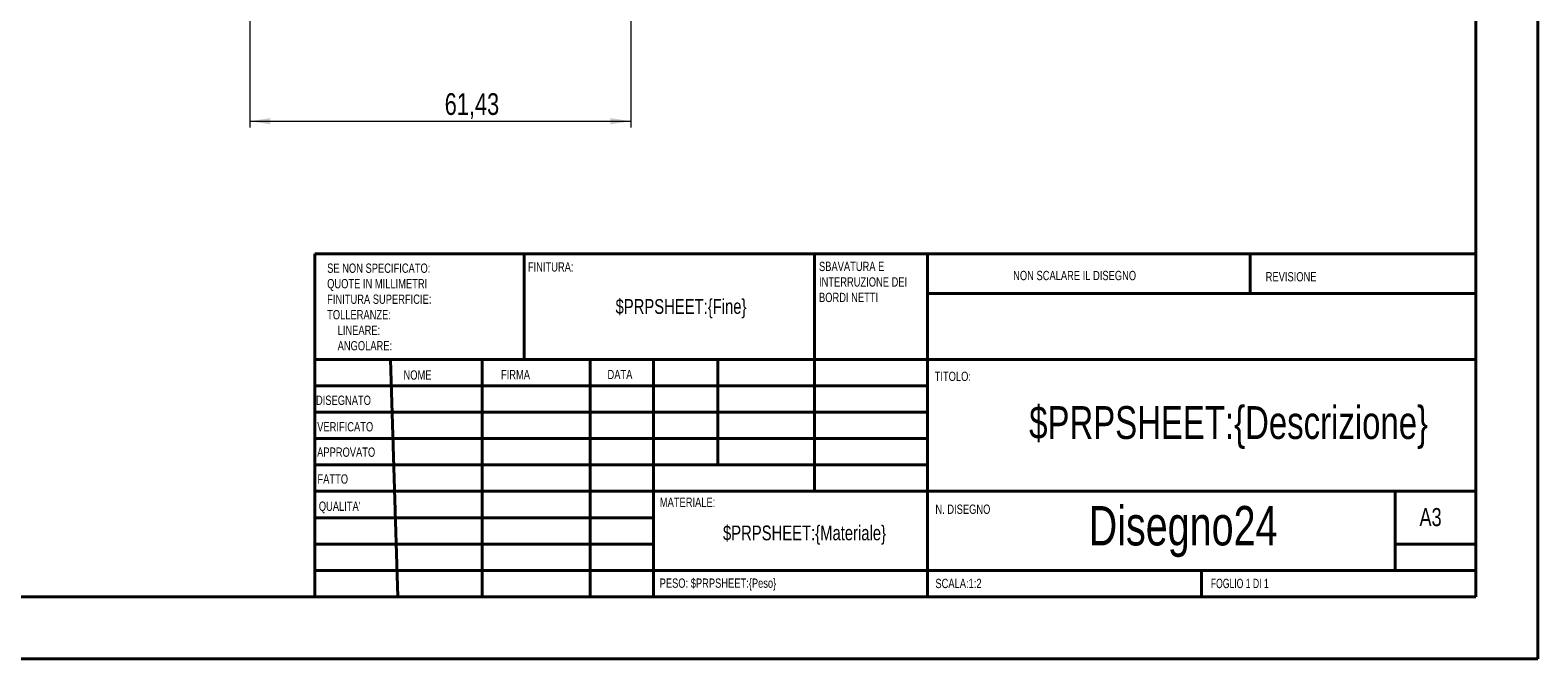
# Model space of a CAD drawing. Header units: millimetres. Extents: x 0 to 420, y 0 to 297.
# Tile 3 of 4: x 177 to 420, y 0 to 102. Entities that reach past the tile are written whole.
import ezdxf

# ---------------------------------------------------------------- set-up
doc = ezdxf.new("R2010")
doc.units = ezdxf.units.MM
doc.styles.add('SLDTEXTSTYLE1', font='TXT', dxfattribs={"width": 0.75})
doc.styles.add('SLDTEXTSTYLE2', font='TXT', dxfattribs={"width": 0.692308})
doc.dimstyles.new('SLDDIMSTYLE2', dxfattribs={"dimtxt": 3.5, "dimasz": 3.302, "dimexe": 0, "dimexo": 0.0625, "dimgap": 0.875, "dimtad": 1, "dimrnd": 1e-09, "dimzin": 12, "dimdsep": 46, "dimtxsty": 'SLDTEXTSTYLE1', "dimsah": 1, "dimcen": 0.09, "dimadec": 0, "dimazin": 3, "dimtfac": 1, "dimtofl": 0, "dimtmove": 0, "dimatfit": 3, "dimfxl": 0, "dimfrac": 2, "dimtolj": 1, "dimtzin": 12, "dimarcsym": 0})

# ---------------------------------------------------------------- blocks, each defined once
blk = doc.blocks.new('SW_NOTE_1')
at = {"color": 0, "linetype": 'Continuous', "lineweight": 0, "char_height": 1.5, "attachment_point": 1, "style": 'SLDTEXTSTYLE1'}
for s, insert in [('SBAVATURA E', (0, 1.93)), ('INTERRUZIONE DEI', (0, -0.57)), ('BORDI NETTI', (0, -3.07))]:
    blk.add_mtext(s, dxfattribs=dict(at, insert=insert))
blk = doc.blocks.new('SW_NOTE_2')
at = {"color": 0, "linetype": 'Continuous', "lineweight": 0, "char_height": 1.5, "attachment_point": 1, "style": 'SLDTEXTSTYLE1'}
for s, insert in [('SE NON SPECIFICATO:', (0, 1.93)), ('QUOTE IN MILLIMETRI', (0, -0.57)), ('FINITURA SUPERFICIE:', (0, -3.07)), ('TOLLERANZE:', (0, -5.57)), ('LINEARE:', (1.69, -8.07)), ('ANGOLARE:', (1.69, -10.57))]:
    blk.add_mtext(s, dxfattribs=dict(at, insert=insert))
blk = doc.blocks.new('_D_4')
at = {"color": 7, "linetype": 'Continuous', "lineweight": 0}
for p, q in [((212.42, 115.23), (212.42, 85.87)), ((273.85, 115.23), (273.85, 85.87)), ((212.42, 86.87), (273.85, 86.87))]:
    blk.add_line(p, q, dxfattribs=at)
for points in [[(212.42, 86.87), (215.72, 86.36), (215.72, 87.37)], [(273.85, 86.87), (270.55, 87.37), (270.55, 86.36)]]:
    blk.add_solid(points, dxfattribs=at)
at = {"color": 7, "linetype": 'Continuous', "lineweight": 0, "insert": (243.84, 91.38), "char_height": 3.5, "attachment_point": 1, "style": 'SLDTEXTSTYLE1'}
blk.add_mtext('61,43', dxfattribs=at)

msp = doc.modelspace()

# ---------------------------------------------------------------- linework, layer by layer
at = {"color": 7, "linetype": 'Continuous', "lineweight": 40}
for p, q in [((420.0788436, 0.2147802), (420.0788436, 297.2147802)), ((410.0788436, 287.2147802), (410.0788436, 10.2147802)), ((222.8788436, 65.4647802), (410.0788436, 65.4647802)), ((222.8788436, 65.4647802), (222.8788436, 10.2147802)), ((256.6788436, 48.4647802), (256.6788436, 65.4647802)), ((303.4788436, 65.4647802), (303.4788436, 27.2147802)), ((321.6788436, 65.4647802), (321.6788436, 10.2147802)), ((373.6788436, 59.0897802), (373.6788436, 65.4647802)), ((410.0788436, 59.0897802), (321.6788436, 59.0897802)), ((410.0788436, 48.4647802), (222.8788436, 48.4647802)), ((235.0943545, 48.4647802), (236.3115906, 10.2147802)), ((249.869796, 48.4647802), (249.869796, 10.2147802)), ((267.2777697, 48.4647802), (267.2777697, 10.2147802)), ((277.4788436, 10.2147802), (277.4788436, 48.4647802)), ((287.8788436, 31.4647802), (287.8788436, 48.4647802)), ((321.6788436, 44.2147802), (222.8788436, 44.2147802)), ((321.6788436, 39.9647802), (222.8788436, 39.9647802)), ((321.6788436, 35.7147802), (222.8788436, 35.7147802)), ((321.6788436, 31.4647802), (222.8788436, 31.4647802)), ((277.4788436, 27.2147802), (222.8788436, 27.2147802)), ((277.4788436, 27.2147802), (410.0788436, 27.2147802)), ((397.0788436, 14.4647802), (397.0788436, 27.2147802)), ((277.4788436, 22.9647082), (222.8788436, 22.9647082)), ((277.4788436, 18.7147802), (222.8788436, 18.7147802)), ((410.0788436, 18.7147802), (397.0788436, 18.7147802)), ((222.8788436, 14.4647802), (410.0788436, 14.4647802)), ((365.8788436, 10.2147802), (365.8788436, 14.4647802)), ((25.0788436, 10.2147802), (410.0788436, 10.2147802)), ((0.0788436, 0.2147802), (420.0788436, 0.2147802))]:
    msp.add_line(p, q, dxfattribs=at)

# ---------------------------------------------------------------- block references
at = {"color": 7, "linetype": 'Continuous', "lineweight": 0}
for name, p in [('SW_NOTE_2', (224.8926211, 61.9992774)), ('SW_NOTE_1', (304.1880593, 62.2842698))]:
    msp.add_blockref(name, p, dxfattribs=at)

# ---------------------------------------------------------------- texts
for s, insert, char_height, attachment_point, style in [('FINITURA:', (257.2501357, 64.1340522), 1.5, 1, 'SLDTEXTSTYLE1'), ('NON SCALARE IL DISEGNO', (335.4934841, 62.7477737), 1.5, 1, 'SLDTEXTSTYLE1'), ('REVISIONE', (376.2064253, 62.5496888), 1.5, 1, 'SLDTEXTSTYLE1'), ('$PRPSHEET:\\{Fine\\}', (281.9404768, 58.1959507), 2.38125, 2, 'SLDTEXTSTYLE1'), ('NOME', (237.2010828, 46.7162628), 1.5, 1, 'SLDTEXTSTYLE1'), ('FIRMA', (252.9124311, 46.7765365), 1.5, 1, 'SLDTEXTSTYLE1'), ('DATA', (270.0935455, 46.7909594), 1.5, 1, 'SLDTEXTSTYLE1'), ('TITOLO:', (322.8350305, 46.4931144), 1.5, 1, 'SLDTEXTSTYLE1'), ('DISEGNATO', (223.0909928, 42.644495), 1.5, 1, 'SLDTEXTSTYLE1'), ('$PRPSHEET:\\{Descrizione\\}', (370.2267594, 40.9437497), 5.291666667, 2, 'SLDTEXTSTYLE1'), ('VERIFICATO', (223.2893124, 38.3691873), 1.5, 1, 'SLDTEXTSTYLE1'), ('APPROVATO', (223.280566, 34.2790762), 1.5, 1, 'SLDTEXTSTYLE1'), ('FATTO', (223.3340301, 29.9484848), 1.5, 1, 'SLDTEXTSTYLE1'), ("QUALITA'", (223.5478864, 25.5644294), 1.5, 1, 'SLDTEXTSTYLE1'), ('MATERIALE:', (278.5247059, 26.2008364), 1.5, 1, 'SLDTEXTSTYLE1'), ('N. DISEGNO', (322.9528097, 25.083418), 1.5, 1, 'SLDTEXTSTYLE1'), ('Disegno24', (362.8889414, 24.8465188), 6.35, 2, 'SLDTEXTSTYLE1'), ('A3', (400.9998284, 24.5152247), 2.91041667, 1, 'SLDTEXTSTYLE1'), ('$PRPSHEET:\\{Materiale\\}', (301.8498342, 21.7003458), 2.38125, 2, 'SLDTEXTSTYLE1'), ('PESO: $PRPSHEET:\\{Peso\\}', (278.4966547, 13.1640921), 1.4986, 1, 'SLDTEXTSTYLE1'), ('SCALA:1:2', (322.9528097, 13.1148674), 1.5, 1, 'SLDTEXTSTYLE1'), ('FOGLIO 1 DI 1', (367.357138, 13.1148674), 1.5, 1, 'SLDTEXTSTYLE2')]:
    msp.add_mtext(s, dxfattribs=dict(at, insert=insert, char_height=char_height, attachment_point=attachment_point, style=style))

# ---------------------------------------------------------------- dimensions: what is measured, and where the dimension line sits
dim = msp.add_linear_dim(base=(273.8527518, 86.8665224), p1=(212.4183223, 116.2304628), p2=(273.8527518, 116.2304628), dimstyle='SLDDIMSTYLE2', dxfattribs=at)
dim.commit()
dim.dimension.update_dxf_attribs({"geometry": '_D_4', "text_midpoint": (249.6615001, 86.8665224), "dimtype": 160})

doc.saveas('drawing.dxf')
